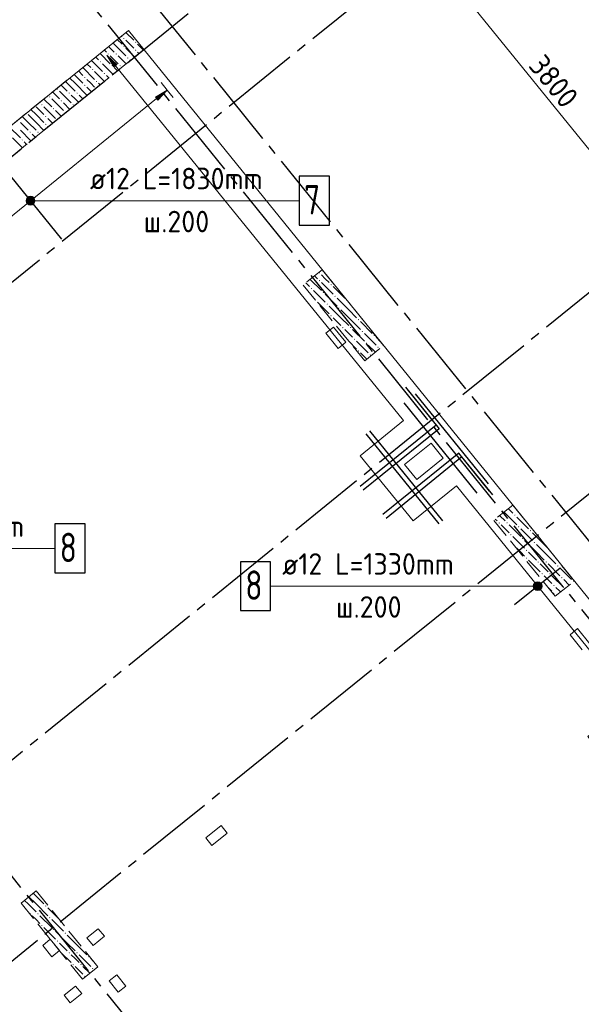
# Model space of a CAD drawing. Header units: millimetres. Extents: x 0 to 59400, y 0 to 42000.
# Tile 32 of 34: x 45294 to 51041, y 26193 to 36271. Entities that reach past the tile are written whole.
import ezdxf

# ---------------------------------------------------------------- set-up
doc = ezdxf.new("R2010")
doc.units = ezdxf.units.MM
doc.linetypes.add('______2', pattern=[270, 200, -70])
doc.linetypes.add('______5', pattern=[1100, 800, -100, 100, -100])
for name, color, linetype, lineweight in [('ЖБ Перекрытие верхний уровень', 7, 'Continuous', 18), ('Обрамление П-обр. равн.', 7, 'Continuous', 25), ('Обрамление П-обр. равн.неравн.', 7, 'Continuous', 25), ('Обрамление проемов стержнями', 7, 'Continuous', 18), ('Позиционная метка номер позиции', 7, 'Continuous', 13), ('Размерная линия_ общее', 7, 'Continuous', 13)]:
    doc.layers.add(name, color=color, linetype=linetype, lineweight=lineweight)
for name, color, linetype, lineweight, true_color in [('ЖБ Пилон', 7, '______2', 13, 0xa0a0a0), ('ЖБ Стена верхний уровень', 7, '______2', 13, 0x656565), ('Оси', 7, '______5', 13, 0x656565)]:
    doc.layers.add(name, color=color, linetype=linetype, lineweight=lineweight, true_color=true_color)
doc.styles.add('ISOCPEUR', font='txt')

msp = doc.modelspace()

# ---------------------------------------------------------------- hatches: boundary and pattern name
at = {"layer": 'ЖБ Пилон', "linetype": 'Continuous', "lineweight": 18, "transparency": 33554687}
for points in [[(48354, 33680), (48361, 33686), (48367, 33680), (48361, 33673)], [(48354, 33600), (48361, 33606), (48367, 33600), (48361, 33593)], [(48474, 33560), (48481, 33566), (48487, 33560), (48481, 33553)], [(48274, 33520), (48281, 33526), (48287, 33520), (48281, 33513)], [(48394, 33480), (48401, 33486), (48407, 33480), (48401, 33473)], [(48318, 33403), (48321, 33406), (48327, 33400), (48323, 33396)], [(48434, 33360), (48441, 33366), (48447, 33360), (48441, 33353)], [(48514, 33440), (48521, 33446), (48527, 33440), (48521, 33433)], [(48634, 33400), (48639, 33404), (48644, 33397), (48641, 33393)], [(48554, 33320), (48561, 33326), (48567, 33320), (48561, 33313)], [(48474, 33240), (48481, 33246), (48487, 33240), (48481, 33233)], [(48754, 33200), (48761, 33206), (48767, 33200), (48761, 33193)], [(48594, 33120), (48601, 33126), (48607, 33120), (48601, 33113)], [(48674, 33120), (48681, 33126), (48687, 33120), (48681, 33113)], [(48794, 33080), (48801, 33086), (48807, 33080), (48801, 33073)], [(48640, 33005), (48641, 33006), (48647, 33000), (48646, 32998)], [(48714, 33000), (48721, 33006), (48727, 33000), (48721, 32993)], [(48834, 32960), (48841, 32966), (48847, 32960), (48841, 32953)], [(48914, 33040), (48921, 33046), (48927, 33040), (48921, 33033)], [(48754, 32880), (48761, 32886), (48767, 32880), (48761, 32873)], [(48954, 32920), (48961, 32926), (48967, 32920), (48961, 32913)], [(48874, 32840), (48881, 32846), (48887, 32840), (48881, 32833)], [(50354, 31280), (50357, 31282), (50363, 31275), (50361, 31273)], [(50354, 31200), (50361, 31206), (50367, 31200), (50361, 31193)], [(50194, 31120), (50201, 31126), (50207, 31120), (50201, 31113)], [(50274, 31120), (50281, 31126), (50287, 31120), (50281, 31113)], [(50394, 31080), (50401, 31086), (50407, 31080), (50401, 31073)], [(50514, 31040), (50521, 31046), (50527, 31040), (50521, 31033)], [(50314, 31000), (50321, 31006), (50327, 31000), (50321, 30993)], [(50434, 30960), (50441, 30966), (50447, 30960), (50441, 30953)], [(50358, 30883), (50361, 30886), (50367, 30880), (50364, 30876)], [(50474, 30840), (50481, 30846), (50487, 30840), (50481, 30833)], [(50554, 30920), (50561, 30926), (50567, 30920), (50561, 30913)], [(50474, 30760), (50481, 30766), (50487, 30760), (50481, 30753)], [(50594, 30720), (50601, 30726), (50607, 30720), (50601, 30713)], [(50674, 30720), (50681, 30726), (50687, 30720), (50681, 30713)], [(50794, 30680), (50801, 30686), (50807, 30680), (50801, 30673)], [(50634, 30600), (50641, 30606), (50647, 30600), (50641, 30593)], [(50714, 30600), (50721, 30606), (50727, 30600), (50721, 30593)], [(50834, 30560), (50841, 30566), (50847, 30560), (50841, 30553)], [(50754, 30480), (50761, 30486), (50767, 30480), (50761, 30473)], [(50954, 30520), (50961, 30526), (50964, 30522), (50957, 30516)], [(50754, 30400), (50761, 30406), (50767, 30400), (50761, 30393)], [(45395, 27121), (45401, 27126), (45407, 27120), (45401, 27113)], [(45474, 27120), (45481, 27126), (45487, 27120), (45481, 27113)], [(45554, 27200), (45561, 27206), (45567, 27200), (45561, 27193)], [(45594, 27080), (45601, 27086), (45607, 27080), (45601, 27073)], [(45714, 27040), (45716, 27042), (45722, 27034), (45721, 27033)], [(45514, 27000), (45521, 27006), (45527, 27000), (45521, 26993)], [(45634, 26960), (45641, 26966), (45647, 26960), (45641, 26953)], [(45754, 26920), (45761, 26926), (45767, 26920), (45761, 26913)], [(45674, 26840), (45681, 26846), (45687, 26840), (45681, 26833)], [(45794, 26720), (45801, 26726), (45807, 26720), (45801, 26713)], [(45874, 26720), (45881, 26726), (45887, 26720), (45881, 26713)], [(45834, 26600), (45841, 26606), (45847, 26600), (45841, 26593)], [(45914, 26600), (45921, 26606), (45927, 26600), (45921, 26593)], [(45994, 26680), (46001, 26686), (46007, 26680), (46001, 26673)], [(46034, 26560), (46041, 26566), (46047, 26560), (46041, 26553)], [(45954, 26480), (45961, 26486), (45967, 26480), (45961, 26473)]]:
    msp.add_hatch(color=7, dxfattribs=at).paths.add_polyline_path(points, flags=16)
at = {"layer": 'ЖБ Стена верхний уровень', "linetype": 'Continuous', "lineweight": 18, "transparency": 33554687}
for points in [[(46354, 36080), (46361, 36086), (46367, 36080), (46361, 36073)], [(46354, 36000), (46361, 36006), (46367, 36000), (46361, 35993)], [(46474, 36040), (46481, 36046), (46487, 36040), (46481, 36033)], [(46194, 35920), (46201, 35926), (46207, 35920), (46201, 35913)], [(46274, 35920), (46281, 35926), (46287, 35920), (46281, 35913)], [(46394, 35880), (46401, 35886), (46407, 35880), (46401, 35873)], [(46474, 35960), (46481, 35966), (46487, 35960), (46481, 35953)], [(46114, 35840), (46121, 35846), (46127, 35840), (46121, 35833)], [(46234, 35800), (46241, 35806), (46247, 35800), (46241, 35793)], [(46314, 35800), (46321, 35806), (46327, 35800), (46321, 35793)], [(45954, 35680), (45961, 35686), (45967, 35680), (45961, 35673)], [(46034, 35760), (46041, 35766), (46047, 35760), (46041, 35753)], [(46154, 35720), (46161, 35726), (46167, 35720), (46161, 35713)], [(45954, 35600), (45961, 35606), (45967, 35600), (45961, 35593)], [(46074, 35640), (46081, 35646), (46087, 35640), (46081, 35633)], [(45594, 35480), (45601, 35486), (45607, 35480), (45601, 35473)], [(45674, 35560), (45681, 35566), (45687, 35560), (45681, 35553)], [(45794, 35520), (45801, 35526), (45807, 35520), (45801, 35513)], [(45874, 35520), (45881, 35526), (45887, 35520), (45881, 35513)], [(45514, 35400), (45521, 35406), (45527, 35400), (45521, 35393)], [(45714, 35440), (45721, 35446), (45727, 35440), (45721, 35433)], [(45834, 35400), (45841, 35406), (45847, 35400), (45841, 35393)], [(45362, 35314), (45361, 35313), (45360, 35313)], [(45554, 35280), (45561, 35286), (45567, 35280), (45561, 35273)], [(45634, 35360), (45641, 35366), (45647, 35360), (45641, 35353)], [(45754, 35320), (45761, 35326), (45766, 35320), (45759, 35314)], [(45554, 35200), (45561, 35206), (45567, 35200), (45561, 35193)], [(45394, 35120), (45401, 35126), (45407, 35120), (45401, 35113)], [(45474, 35120), (45481, 35126), (45487, 35120), (45481, 35113)], [(45314, 35040), (45321, 35046), (45327, 35040), (45321, 35033)]]:
    msp.add_hatch(color=7, dxfattribs=at).paths.add_polyline_path(points, flags=16)
at = {"layer": 'Обрамление П-обр. равн.', "linetype": 'Continuous', "lineweight": 13, "transparency": 33554687}
msp.add_hatch(color=7, dxfattribs=at).paths.add_polyline_path([(46288, 35813), (46184, 35909), (46257, 35788)])
at = {"layer": 'Обрамление П-обр. равн.неравн.', "linetype": 'Continuous', "lineweight": 13, "transparency": 33554687}
msp.add_hatch(color=7, dxfattribs=at).paths.add_polyline_path([(46707, 35448), (46803, 35551), (46682, 35479)])
at = {"layer": 'Позиционная метка номер позиции', "linetype": 'Continuous', "lineweight": 13, "transparency": 33554687}
for points in [[(45366, 34396), (45366, 34441), (45360, 34418)], [(45366, 34441), (45382, 34379), (45382, 34457)], [(45366, 34441), (45366, 34396), (45382, 34379)], [(45382, 34457), (45405, 34373), (45405, 34463)], [(45382, 34457), (45382, 34379), (45405, 34373)], [(45405, 34463), (45405, 34373), (45427, 34379)], [(45405, 34463), (45427, 34379), (45427, 34457)], [(45427, 34457), (45427, 34379), (45443, 34396)], [(45427, 34457), (45443, 34396), (45443, 34441)], [(45443, 34441), (45443, 34396), (45450, 34418)], [(50555, 30450), (50555, 30495), (50549, 30473)], [(50572, 30434), (50572, 30512), (50555, 30495)], [(50572, 30434), (50555, 30495), (50555, 30450)], [(50594, 30428), (50594, 30518), (50572, 30512)], [(50594, 30428), (50572, 30512), (50572, 30434)], [(50617, 30434), (50617, 30512), (50594, 30518)], [(50617, 30434), (50594, 30518), (50594, 30428)], [(50633, 30450), (50633, 30495), (50617, 30512)], [(50633, 30450), (50617, 30512), (50617, 30434)], [(50633, 30495), (50633, 30450), (50639, 30473)]]:
    msp.add_hatch(color=7, dxfattribs=at).paths.add_polyline_path(points)

# ---------------------------------------------------------------- linework, layer by layer
at = {"layer": 'ЖБ Перекрытие верхний уровень', "color": 7, "linetype": 'Continuous', "lineweight": 18, "transparency": 33554687}
for p, q in [((46407, 36160), (43395, 33722)), ((55406, 25047), (46407, 36160)), ((48505, 33124), (48427, 33061)), ((48427, 33061), (48553, 32906)), ((48631, 32969), (48505, 33124)), ((48553, 32906), (48631, 32969)), ((49504, 31938), (49232, 31718)), ((49629, 31783), (49504, 31938)), ((49357, 31563), (49629, 31783)), ((49232, 31718), (49357, 31563)), ((51003, 30039), (50926, 29976)), ((51129, 29883), (51003, 30039)), ((50926, 29976), (51051, 29821)), ((47354, 28023), (47198, 27897)), ((47417, 27945), (47354, 28023)), ((47261, 27819), (47417, 27945)), ((47198, 27897), (47261, 27819)), ((46098, 26967), (45981, 26873)), ((46161, 26890), (46098, 26967)), ((45607, 26859), (45529, 26796)), ((45701, 26743), (45607, 26859)), ((45981, 26873), (46044, 26795)), ((46044, 26795), (46161, 26890)), ((45529, 26796), (45623, 26680)), ((45623, 26680), (45701, 26743)), ((46287, 26496), (46209, 26433)), ((46209, 26433), (46303, 26317)), ((46381, 26380), (46287, 26496)), ((45866, 26380), (45749, 26286)), ((45929, 26303), (45866, 26380)), ((46303, 26317), (46381, 26380)), ((45749, 26286), (45812, 26208)), ((45812, 26208), (45929, 26303))]:
    msp.add_line(p, q, dxfattribs=at)
at = {"layer": 'ЖБ Пилон', "color": 253, "linetype": '______2', "lineweight": 13, "true_color": 0xa0a0a0, "transparency": 33554687}
for p, q in [((48389, 33712), (48195, 33555)), ((49018, 32935), (48389, 33712)), ((48195, 33555), (48824, 32778)), ((48824, 32778), (49018, 32935)), ((50340, 31303), (50145, 31146)), ((50969, 30526), (50340, 31303)), ((50145, 31146), (50775, 30369)), ((50775, 30369), (50969, 30526)), ((45463, 27354), (45308, 27228)), ((46093, 26577), (45463, 27354)), ((45308, 27228), (45937, 26451)), ((45937, 26451), (46093, 26577))]:
    msp.add_line(p, q, dxfattribs=at)
at = {"layer": 'ЖБ Пилон', "color": 9, "linetype": 'Continuous', "lineweight": 18, "true_color": 0xc7c7c7, "transparency": 33554687}
for p, q in [((48223, 33578), (48261, 33540)), ((48267, 33613), (48381, 33500)), ((48311, 33649), (48341, 33620)), ((48421, 33620), (48381, 33660)), ((48381, 33580), (48501, 33460)), ((48461, 33580), (48421, 33620)), ((48301, 33500), (48421, 33380)), ((48421, 33460), (48541, 33340)), ((48501, 33540), (48621, 33420)), ((48341, 33380), (48461, 33260)), ((48661, 33300), (48541, 33420)), ((48581, 33220), (48461, 33340)), ((48581, 33300), (48661, 33220)), ((48661, 33300), (48741, 33220)), ((48501, 33220), (48581, 33140)), ((48581, 33220), (48661, 33140)), ((48661, 33220), (48781, 33100)), ((48781, 33180), (48901, 33060)), ((48661, 33060), (48621, 33100)), ((48701, 33020), (48661, 33060)), ((48701, 33100), (48821, 32980)), ((48821, 33060), (48941, 32940)), ((48661, 32980), (48741, 32900)), ((48741, 32980), (48861, 32860)), ((48989, 32971), (48941, 33020)), ((48821, 32820), (48781, 32860)), ((48934, 32867), (48861, 32940)), ((48845, 32795), (48821, 32820)), ((50294, 31266), (50341, 31220)), ((50338, 31302), (50341, 31300)), ((50161, 31159), (50181, 31140)), ((50206, 31194), (50261, 31140)), ((50250, 31230), (50261, 31220)), ((50261, 31220), (50381, 31100)), ((50381, 31180), (50501, 31060)), ((50261, 31060), (50221, 31100)), ((50301, 31020), (50261, 31060)), ((50301, 31100), (50421, 30980)), ((50421, 31060), (50541, 30940)), ((50341, 30980), (50461, 30860)), ((50581, 30820), (50461, 30940)), ((50661, 30900), (50541, 31020)), ((50421, 30820), (50381, 30860)), ((50581, 30900), (50661, 30820)), ((50661, 30900), (50692, 30868)), ((50461, 30780), (50421, 30820)), ((50501, 30820), (50581, 30740)), ((50501, 30740), (50621, 30620)), ((50581, 30820), (50661, 30740)), ((50661, 30820), (50781, 30700)), ((50661, 30660), (50621, 30700)), ((50701, 30620), (50661, 30660)), ((50701, 30700), (50821, 30580)), ((50821, 30660), (50941, 30540)), ((50661, 30580), (50741, 30500)), ((50741, 30580), (50861, 30460)), ((50917, 30483), (50861, 30540)), ((50704, 30457), (50741, 30420)), ((50821, 30420), (50781, 30460)), ((50781, 30380), (50784, 30376)), ((50828, 30412), (50821, 30420)), ((45461, 27300), (45432, 27329)), ((45381, 27220), (45343, 27257)), ((45381, 27220), (45461, 27140)), ((45387, 27293), (45461, 27220)), ((45461, 27300), (45541, 27220)), ((45461, 27220), (45581, 27100)), ((45375, 27145), (45381, 27140)), ((45581, 27180), (45701, 27060)), ((45461, 27060), (45421, 27100)), ((45501, 27020), (45461, 27060)), ((45501, 27100), (45621, 26980)), ((45621, 27060), (45741, 26940)), ((45541, 26980), (45661, 26860)), ((45781, 26820), (45661, 26940)), ((45701, 26820), (45781, 26740)), ((45781, 26900), (45861, 26820)), ((45781, 26820), (45861, 26740)), ((45861, 26820), (45981, 26700)), ((45716, 26724), (45821, 26620)), ((45861, 26660), (45821, 26700)), ((45901, 26620), (45861, 26660)), ((45901, 26700), (46021, 26580)), ((46021, 26660), (46047, 26633)), ((45861, 26580), (45941, 26500)), ((45941, 26580), (46010, 26510))]:
    msp.add_line(p, q, dxfattribs=at)
at = {"layer": 'ЖБ Стена верхний уровень', "color": 251, "linetype": '______2', "lineweight": 13, "true_color": 0x656565, "transparency": 33554687}
for p, q in [((46407, 36160), (43589, 33879)), ((46564, 35966), (46407, 36160)), ((43747, 33685), (46564, 35966))]:
    msp.add_line(p, q, dxfattribs=at)
at = {"layer": 'ЖБ Стена верхний уровень', "color": 9, "linetype": 'Continuous', "lineweight": 18, "true_color": 0xc7c7c7, "transparency": 33554687}
for p, q in [((46337, 36104), (46341, 36100)), ((46381, 36139), (46461, 36060)), ((46204, 35996), (46261, 35940)), ((46248, 36032), (46261, 36020)), ((46261, 36020), (46381, 35900)), ((46292, 36068), (46341, 36020)), ((46421, 36020), (46381, 36060)), ((46381, 35980), (46470, 35890)), ((46461, 35980), (46421, 36020)), ((46501, 36020), (46559, 35962)), ((46071, 35889), (46101, 35860)), ((46116, 35925), (46221, 35820)), ((46160, 35960), (46181, 35940)), ((46261, 35860), (46221, 35900)), ((46301, 35900), (46382, 35818)), ((46501, 35940), (46514, 35926)), ((45941, 35780), (46061, 35660)), ((45983, 35817), (46021, 35780)), ((46027, 35853), (46141, 35740)), ((46249, 35711), (46141, 35820)), ((46301, 35820), (46261, 35860)), ((46261, 35780), (46293, 35747)), ((46421, 35860), (46426, 35854)), ((45861, 35700), (45850, 35710)), ((45861, 35700), (45941, 35620)), ((45895, 35746), (45941, 35700)), ((46161, 35639), (46061, 35740)), ((46181, 35700), (46205, 35675)), ((45718, 35602), (45781, 35540)), ((45781, 35620), (45762, 35638)), ((45781, 35620), (45861, 35540)), ((45806, 35674), (45861, 35620)), ((45861, 35620), (45981, 35500)), ((46021, 35620), (45981, 35660)), ((45981, 35580), (46028, 35532)), ((46061, 35580), (46021, 35620)), ((46101, 35620), (46116, 35604)), ((45629, 35531), (45701, 35460)), ((45701, 35540), (45821, 35420)), ((45861, 35460), (45821, 35500)), ((45901, 35500), (45940, 35460)), ((45461, 35380), (45541, 35300)), ((45501, 35420), (45497, 35423)), ((45541, 35459), (45621, 35380)), ((45541, 35380), (45661, 35260)), ((45621, 35460), (45741, 35340)), ((45807, 35353), (45741, 35420)), ((45895, 35425), (45861, 35460)), ((45381, 35220), (45320, 35280)), ((45381, 35300), (45461, 35220)), ((45461, 35300), (45408, 35352)), ((45461, 35300), (45541, 35220)), ((45719, 35282), (45661, 35340)), ((45187, 35173), (45301, 35060)), ((45301, 35220), (45381, 35140)), ((45381, 35220), (45461, 35140)), ((45461, 35220), (45542, 35138)), ((45621, 35220), (45581, 35260)), ((45581, 35180), (45586, 35174)), ((45630, 35210), (45621, 35220)), ((45301, 35140), (45409, 35031)), ((45453, 35067), (45421, 35100)), ((45221, 35060), (45321, 34959)), ((45365, 34995), (45341, 35020))]:
    msp.add_line(p, q, dxfattribs=at)
at = {"layer": 'Обрамление П-обр. равн.', "color": 251, "linetype": 'Continuous', "lineweight": 13, "true_color": 0x494949, "transparency": 33554687}
for p, q in [((46184, 35909), (46184, 35909)), ((46184, 35909), (46184, 35909)), ((46184, 35909), (46184, 35909)), ((46184, 35909), (46257, 35788)), ((46288, 35813), (46184, 35909)), ((46257, 35788), (46288, 35813)), ((46272, 35801), (46279, 35793))]:
    msp.add_line(p, q, dxfattribs=at)
at = {"layer": 'Обрамление П-обр. равн.', "color": 7, "linetype": 'Continuous', "lineweight": 25, "transparency": 33554687}
msp.add_line((50823, 30658), (50356, 30280), dxfattribs=at)
at = {"layer": 'Обрамление П-обр. равн.', "color": 251, "linetype": 'Continuous', "lineweight": 13, "true_color": 0x494949, "transparency": 33554687}
msp.add_lwpolyline([(55111, 24905), (52048, 28678), (51605, 28319), (51107, 28933), (51550, 29292), (49763, 31499), (49320, 31140), (48779, 31808), (49222, 32167), (46184, 35909)], dxfattribs=at)
at = {"layer": 'Обрамление П-обр. равн.', "color": 7, "linetype": 'Continuous', "lineweight": 25, "transparency": 33554687}
for points in [[(45653, 30609), (45963, 30609), (45963, 31109), (45653, 31109), (45653, 30609)], [(47552, 30223), (47862, 30223), (47862, 30723), (47552, 30723), (47552, 30223)]]:
    msp.add_lwpolyline(points, dxfattribs=at)
at = {"layer": 'Обрамление П-обр. равн.неравн.', "color": 251, "linetype": 'Continuous', "lineweight": 13, "true_color": 0x494949, "transparency": 33554687}
for p, q in [((46803, 35551), (46740, 35629)), ((46803, 35551), (46682, 35479)), ((46682, 35479), (46707, 35448)), ((46707, 35448), (46803, 35551)), ((46803, 35551), (46866, 35474)), ((46803, 35551), (46803, 35551)), ((44270, 33499), (46694, 35463))]:
    msp.add_line(p, q, dxfattribs=at)
at = {"layer": 'Обрамление П-обр. равн.неравн.', "color": 7, "linetype": 'Continuous', "lineweight": 25, "transparency": 33554687}
for points in [[(45724, 34023), (44969, 34956), (44859, 34867), (45173, 34478)], [(48155, 34168), (48465, 34168), (48465, 34668), (48155, 34668), (48155, 34168)]]:
    msp.add_lwpolyline(points, dxfattribs=at)
at = {"layer": 'Обрамление проемов стержнями', "color": 7, "linetype": 'Continuous', "lineweight": 25, "transparency": 33554687}
for p, q in [((49340, 32442), (50088, 31519)), ((49340, 32442), (50088, 31519)), ((49224, 32348), (49971, 31424)), ((49224, 32348), (49971, 31424)), ((48874, 32064), (49622, 31141)), ((48874, 32064), (49622, 31141)), ((48835, 32033), (49583, 31110)), ((48835, 32033), (49583, 31110))]:
    msp.add_line(p, q, dxfattribs=at)
for points in [[(49241, 32511), (49556, 32122), (48778, 31493)], [(49241, 32511), (49556, 32122), (48778, 31493)], [(49272, 32472), (49587, 32083), (48810, 31454)], [(49272, 32472), (49587, 32083), (48810, 31454)], [(50103, 31446), (49788, 31835), (49011, 31205)], [(50103, 31446), (49788, 31835), (49011, 31205)], [(50135, 31407), (49820, 31796), (49043, 31166)], [(50135, 31407), (49820, 31796), (49043, 31166)]]:
    msp.add_lwpolyline(points, dxfattribs=at)
at = {"layer": 'Оси', "color": 8, "linetype": '______5', "lineweight": -3, "transparency": 33554687}
for p, q in [((36993, 28216), (49202, 38103)), ((39744, 29157), (49832, 37325)), ((57475, 23088), (46097, 37139)), ((57086, 22773), (45708, 36824)), ((42136, 26204), (52223, 34372)), ((43143, 24960), (53230, 33129)), ((52229, 18840), (40851, 32891))]:
    msp.add_line(p, q, dxfattribs=at)
at = {"layer": 'Позиционная метка номер позиции', "color": 7, "linetype": 'Continuous', "lineweight": 13, "transparency": 33554687}
for p, q in [((45360, 34418), (45360, 34418)), ((45405, 34463), (45405, 34463)), ((45405, 34418), (48155, 34418)), ((45405, 34373), (45405, 34373)), ((45450, 34418), (45450, 34418)), ((50594, 30473), (47862, 30473)), ((50549, 30473), (50549, 30473)), ((50594, 30518), (50594, 30518)), ((50639, 30473), (50639, 30473)), ((50594, 30428), (50594, 30428))]:
    msp.add_line(p, q, dxfattribs=at)
msp.add_lwpolyline([(43462, 32051), (43462, 30859), (45653, 30859)], dxfattribs=at)
for centre in [(45405, 34418), (50594, 30473)]:
    msp.add_circle(centre, 45, dxfattribs=at)
at = {"layer": 'Размерная линия_ общее', "color": 7, "linetype": 'Continuous', "lineweight": 13, "transparency": 33554687}
msp.add_line((51834, 34058), (49443, 37011), dxfattribs=at)

# ---------------------------------------------------------------- texts
at = {"layer": 'Обрамление П-обр. равн.', "color": 7, "linetype": 'Continuous', "lineweight": 13, "transparency": 33554687, "attachment_point": 7, "style": 'ISOCPEUR'}
for s, insert, char_height, width in [('\\W0.94;ø12 L=1330mm ', (43583, 30977), 220, 2104.38), ('\\W0.78;8', (45703, 30719), 300, 326.41), ('\\W0.94;ø12 L=1330mm ', (47980, 30590), 220, 2104.38), ('\\W0.78;8', (47602, 30333), 300, 326.41), ('\\W0.95;ш.200 ', (48530, 30150), 220, 962.13)]:
    msp.add_mtext(s, dxfattribs=dict(at, insert=insert, char_height=char_height, width=width))
at = {"layer": 'Обрамление П-обр. равн.неравн.', "color": 7, "linetype": 'Continuous', "lineweight": 13, "transparency": 33554687, "attachment_point": 7, "style": 'ISOCPEUR'}
for s, insert, char_height, width in [('\\W0.94;ø12 L=1830mm ', (46012, 34535), 220, 2104.38), ('\\W0.78;7', (48205, 34278), 300, 326.41), ('\\W0.95;ш.200 ', (46562, 34095), 220, 962.14)]:
    msp.add_mtext(s, dxfattribs=dict(at, insert=insert, char_height=char_height, width=width))
at = {"layer": 'Размерная линия_ общее', "color": 7, "linetype": 'Continuous', "lineweight": 25, "transparency": 33554687, "insert": (50491, 35796), "char_height": 220, "width": 718.1, "attachment_point": 7, "rotation": 309, "style": 'ISOCPEUR'}
msp.add_mtext('\\W0.93;3800', dxfattribs=at)

doc.saveas('drawing.dxf')
